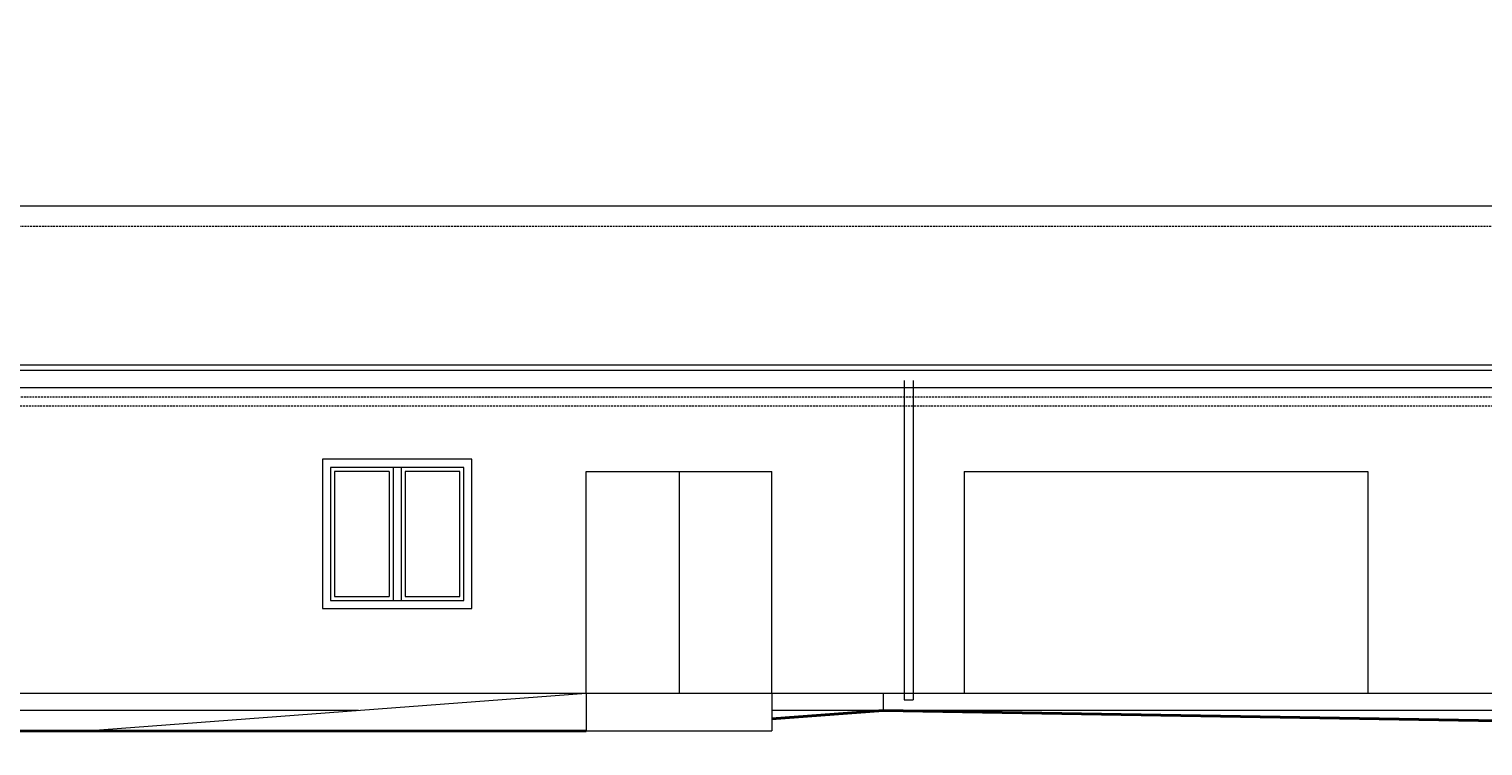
# Model space of a CAD drawing. Header units: centimetres. Extents: x -2458 to 12284, y -19336 to 2224.
# Tile 4 of 20: x 3578 to 5019, y -11026 to -10316. Entities that reach past the tile are written whole.
import ezdxf
from ezdxf import colors
from ezdxf.entities.mleader import LeaderData, LeaderLine
from ezdxf.math import Vec2, Vec3

# ---------------------------------------------------------------- set-up
doc = ezdxf.new("R2010")
doc.units = ezdxf.units.CM
doc.linetypes.add('DASHED2', pattern=[9.525, 6.35, -3.175])
for name, color, linetype, lineweight in [('200_DZIAŁOWE', 50, 'Continuous', 15), ('300_DRZWI NOWE', 60, 'Continuous', 5), ('400_OKNA ISTNIEJĄCE', 130, 'Continuous', 5), ('500_WIDOK', 220, 'Continuous', 5), ('700_ELEWACJE', 70, 'Continuous', 9), ('901_LAMPY', 51, 'Continuous', 5)]:
    doc.layers.add(name, color=color, linetype=linetype, lineweight=lineweight)
doc.styles.get("Standard").update_dxf_attribs({"font": 'arial.ttf'})

# ---------------------------------------------------------------- blocks, each defined once
blk = doc.blocks.new('okno elewacja')
at = {"layer": '400_OKNA ISTNIEJĄCE'}
for p, q in [((9517.3, 2425.9), (9369.3, 2425.9)), ((9369.3, 2425.9), (9369.3, 2277.9)), ((9517.3, 2277.9), (9517.3, 2425.9)), ((9509.3, 2417.9), (9377.3, 2417.9)), ((9377.3, 2417.9), (9377.3, 2285.9)), ((9435.3, 2413.9), (9381.3, 2413.9)), ((9381.3, 2413.9), (9381.3, 2289.9)), ((9435.3, 2289.9), (9435.3, 2413.9)), ((9439.3, 2285.9), (9439.3, 2417.9)), ((9447.3, 2285.9), (9447.3, 2417.9)), ((9505.3, 2413.9), (9451.3, 2413.9)), ((9451.3, 2289.9), (9451.3, 2413.9)), ((9505.3, 2289.9), (9505.3, 2413.9)), ((9509.3, 2285.9), (9509.3, 2417.9)), ((9369.3, 2277.9), (9517.3, 2277.9)), ((9377.3, 2285.9), (9509.3, 2285.9)), ((9381.3, 2289.9), (9435.3, 2289.9)), ((9451.3, 2289.9), (9505.3, 2289.9))]:
    blk.add_line(p, q, dxfattribs=at)

msp = doc.modelspace()

# ---------------------------------------------------------------- linework, layer by layer
at = {"layer": '200_DZIAŁOWE'}
msp.add_line((532.374, -10491.073), (8888.319, -10491.073), dxfattribs=at)
at = {"layer": '300_DRZWI NOWE'}
for p, q in [((4130.198, -10974.073), (4130.198, -10754.073)), ((4130.198, -10754.073), (4314.198, -10754.073)), ((4222.198, -10754.073), (4222.198, -10974.073)), ((4314.198, -10974.073), (4314.198, -10754.073)), ((4504.847, -10754.073), (4504.847, -10974.073)), ((4504.847, -10754.073), (4904.847, -10754.073)), ((4904.847, -10754.073), (4904.847, -10974.073))]:
    msp.add_line(p, q, dxfattribs=at)
at = {"layer": '500_WIDOK'}
for p, q in [((8881.847, -10648.642), (538.847, -10648.642)), ((8881.847, -10654.05), (538.847, -10654.05)), ((4445.343, -10664.05), (4445.343, -10980.408)), ((4454.343, -10664.05), (4454.343, -10980.408)), ((4445.343, -10980.408), (4454.343, -10980.408))]:
    msp.add_line(p, q, dxfattribs=at)
at = {"layer": '700_ELEWACJE', "linetype": 'DASHED2', "ltscale": 0.3}
for p, q in [((538.847, -10511.073), (8881.847, -10511.073)), ((543.847, -10680.073), (8876.847, -10680.073)), ((548.847, -10689.073), (8871.847, -10689.073))]:
    msp.add_line(p, q, dxfattribs=at)
at = {"layer": '700_ELEWACJE'}
for p, q in [((538.847, -10671.073), (8881.847, -10671.073)), ((8871.847, -10974.073), (548.847, -10974.073)), ((4130.198, -10974.073), (3634.77, -11011.413)), ((4130.198, -10974.073), (4130.223, -11011.088)), ((4314.198, -10974.073), (4314.198, -11011.073)), ((4424.405, -10974.073), (4424.405, -10991.073)), ((3904.645, -10991.073), (548.847, -10991.073)), ((8871.847, -10991.073), (4314.198, -10991.073)), ((4130.223, -11011.088), (4314.198, -11011.073))]:
    msp.add_line(p, q, dxfattribs=at)
at = {"layer": '700_ELEWACJE', "lineweight": 40}
for p, q in [((4424.405, -10991.073), (4314.198, -10999.189)), ((6529.847, -11026.073), (4424.405, -10991.073)), ((4130.223, -11011.088), (2631.847, -11012.073))]:
    msp.add_line(p, q, dxfattribs=at)

# ---------------------------------------------------------------- block references
at = {"layer": '400_OKNA ISTNIEJĄCE', "rotation": 180}
msp.add_blockref('okno elewacja', (13386.103, -8464.158), dxfattribs=at)

# ---------------------------------------------------------------- leaders
at = {"layer": '901_LAMPY'}
ml = msp.add_multileader_mtext('Standard', dxfattribs=at)
ml.set_content('oświetlenie na schodach i rampach w ich płaszczyznach')
ml.set_leader_properties()
ml.build(insert=Vec2(0, 0))
ctx = ml.context
ctx.base_point, ctx.char_height, ctx.plane_origin = Vec3(4175.037, -10251.523), 10, Vec3(4143.398, -10197.952)
notes = []
notes.append((ctx, [(0, (1, 1, 0), (4167.037, -10251.523), (1, 0), 8, [(0, [(4143.398, -10197.952)], 0, [])])]))
ctx.mtext.insert, ctx.mtext.flow_direction = Vec3(4177.037, -10245.053), 5
for ctx, leaders in notes:
    for number, flags, end, landing, length, lines in leaders:
        leader = LeaderData()
        leader.index, (leader.has_last_leader_line, leader.has_dogleg_vector, leader.attachment_direction) = number, flags
        leader.last_leader_point, leader.dogleg_vector, leader.dogleg_length = Vec3(end), Vec3(landing), length
        for number, points, colour, breaks in lines:
            line = LeaderLine()
            line.index, line.vertices, line.color, line.breaks = number, Vec3.list(points), colors.encode_raw_color(colour), breaks
            leader.lines.append(line)
        ctx.leaders.append(leader)

doc.saveas('drawing.dxf')
